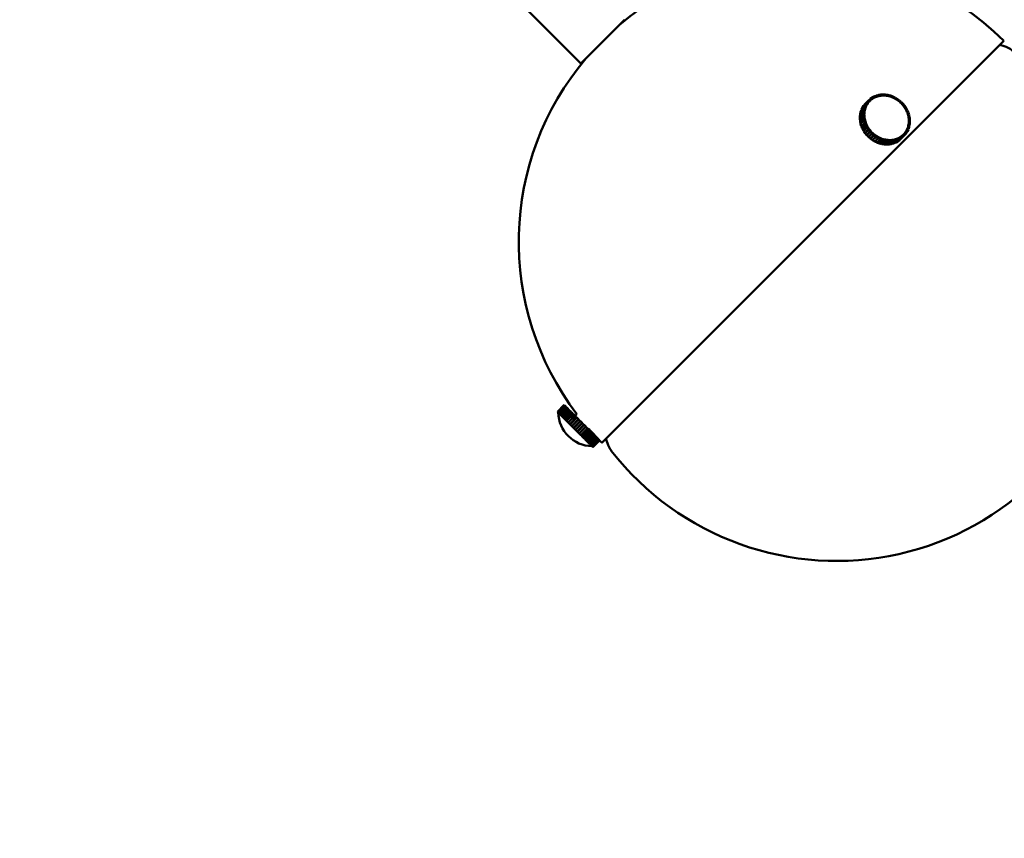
# Model space of a CAD drawing. Header units: millimetres. Extents: x 381 to 3103, y 17 to 2472.
# Tile 25 of 36: x 2428 to 2635, y 349 to 521. Entities that reach past the tile are written whole.
import ezdxf

# ---------------------------------------------------------------- set-up
doc = ezdxf.new("R2010")
doc.units = ezdxf.units.MM
doc.header["$LTSCALE"] = 12
doc.layers.add('Widoczne (ISO)', color=7, linetype='Continuous', lineweight=50)
doc.layers.add('Wymiar (ISO)', color=7, linetype='Continuous', lineweight=18)
doc.styles.add('Tekst notatki (ISO)', font='tahoma.ttf')
doc.dimstyles.new('Domyślne (ISO)', dxfattribs={"dimscale": 12, "dimtxt": 3, "dimasz": 3, "dimexe": 3.175, "dimexo": 0, "dimgap": 0.762, "dimtad": 1, "dimdec": 1, "dimlfac": 0.03937, "dimrnd": 1e-08, "dimzin": 0, "dimdsep": 46, "dimtxsty": 'Tekst notatki (ISO)', "dimblk": 'Filled-1', "dimcen": 0.09, "dimdle": 10, "dimse1": 1, "dimse2": 1, "dimclrd": 256, "dimclre": 256, "dimclrt": 256, "dimadec": 0, "dimazin": 0, "dimtfac": 0.666667, "dimtmove": 0, "dimatfit": 3, "dimfxl": 1, "dimtolj": 1, "dimlwd": 15, "dimlwe": 15, "dimarcsym": 0})

# ---------------------------------------------------------------- blocks, each defined once
blk = doc.blocks.new('Filled-1')
at = {"color": 0}
for p, q in [((0, 0), (-1, 0.25)), ((-1, 0.25), (-1, -0.25)), ((-1, 0), (0, 0)), ((-1, -0.25), (0, 0))]:
    blk.add_line(p, q, dxfattribs=at)
at = {"color": 0, "flags": 128}
blk.add_lwpolyline([(-1, -0.25), (0, 0), (-1, 0.25), (-1, -0.25)], dxfattribs=at)
at = {"color": 0}
blk.add_solid([(-1, -0.25), (0, 0), (-1, 0.25), (-1, -0.25)], dxfattribs=at)
blk = doc.blocks.new('*D4')
at = {"layer": 'Defpoints', "color": 0, "transparency": 16777216}
for p in [(1807.06, 770.47), (2785.64, 770.47), (1807.06, 76.9)]:
    blk.add_point(p, dxfattribs=at)
at = {"layer": 'Wymiar (ISO)', "lineweight": 15, "transparency": 16777216}
blk.add_line((2749.64, 76.9), (1843.06, 76.9), dxfattribs=at)
at = {"layer": 'Wymiar (ISO)', "lineweight": 15, "transparency": 16777216, "xscale": 36, "yscale": 36, "zscale": 36, "rotation": 180}
blk.add_blockref('Filled-1', (1807.06, 76.9), dxfattribs=at)
at = {"layer": 'Wymiar (ISO)', "lineweight": 15, "transparency": 16777216, "xscale": 36, "yscale": 36, "zscale": 36}
blk.add_blockref('Filled-1', (2785.64, 76.9), dxfattribs=at)
at = {"layer": 'Wymiar (ISO)', "lineweight": 18, "transparency": 16777216, "insert": (2208.84, 184.29), "char_height": 36, "attachment_point": 1, "style": 'Tekst notatki (ISO)'}
blk.add_mtext('\\A1;38.5\\P979 mm', dxfattribs=at)
blk = doc.blocks.new('*D5')
at = {"layer": 'Defpoints', "color": 0, "transparency": 16777216}
for p in [(2351.35, 1295.26), (3041.75, 1295.26), (2296.35, 281.13)]:
    blk.add_point(p, dxfattribs=at)
at = {"layer": 'Wymiar (ISO)', "lineweight": 15, "transparency": 16777216}
blk.add_line((3041.75, 317.13), (3041.75, 1259.26), dxfattribs=at)
at = {"layer": 'Wymiar (ISO)', "lineweight": 15, "transparency": 16777216, "xscale": 36, "yscale": 36, "zscale": 36}
for p, rotation in [((3041.75, 1295.26), 90), ((3041.75, 281.13), 270)]:
    blk.add_blockref('Filled-1', p, dxfattribs=dict(at, rotation=rotation))
at = {"layer": 'Wymiar (ISO)', "lineweight": 18, "transparency": 16777216, "insert": (2934.38, 689.09), "char_height": 36, "attachment_point": 1, "rotation": 90, "style": 'Tekst notatki (ISO)'}
blk.add_mtext('\\A1;39.9\\P1014 mm', dxfattribs=at)
blk = doc.blocks.new('*D6')
at = {"layer": 'Defpoints', "color": 0, "transparency": 16777216}
for p in [(2351.35, 1445.26), (3041.75, 1445.26), (2296.35, 281.13)]:
    blk.add_point(p, dxfattribs=at)
at = {"layer": 'Wymiar (ISO)', "lineweight": 15, "transparency": 16777216}
for p, q in [((3041.75, 1445.26), (3041.75, 1697.75)), ((3041.75, 317.13), (3041.75, 1409.26))]:
    blk.add_line(p, q, dxfattribs=at)
at = {"layer": 'Wymiar (ISO)', "lineweight": 15, "transparency": 16777216, "xscale": 36, "yscale": 36, "zscale": 36}
for p, rotation in [((3041.75, 1445.26), 90), ((3041.75, 281.13), 270)]:
    blk.add_blockref('Filled-1', p, dxfattribs=dict(at, rotation=rotation))
at = {"layer": 'Wymiar (ISO)', "lineweight": 18, "transparency": 16777216, "insert": (2934.36, 1490.4), "char_height": 36, "attachment_point": 1, "rotation": 90, "style": 'Tekst notatki (ISO)'}
blk.add_mtext('\\A1;45.8\\P1164 mm', dxfattribs=at)
blk = doc.blocks.new('*D7')
at = {"layer": 'Defpoints', "color": 0, "transparency": 16777216}
for p in [(2351.35, 1745.26), (3041.75, 1745.26), (2296.35, 281.13)]:
    blk.add_point(p, dxfattribs=at)
at = {"layer": 'Wymiar (ISO)', "lineweight": 15, "transparency": 16777216}
for p, q in [((3041.75, 1745.26), (3041.75, 1997.75)), ((3041.75, 317.13), (3041.75, 1709.26))]:
    blk.add_line(p, q, dxfattribs=at)
at = {"layer": 'Wymiar (ISO)', "lineweight": 15, "transparency": 16777216, "xscale": 36, "yscale": 36, "zscale": 36}
for p, rotation in [((3041.75, 1745.26), 90), ((3041.75, 281.13), 270)]:
    blk.add_blockref('Filled-1', p, dxfattribs=dict(at, rotation=rotation))
at = {"layer": 'Wymiar (ISO)', "lineweight": 18, "transparency": 16777216, "insert": (2934.5, 1790.4), "char_height": 36, "attachment_point": 1, "rotation": 90, "style": 'Tekst notatki (ISO)'}
blk.add_mtext('\\A1;57.6\\P1464 mm', dxfattribs=at)
blk = doc.blocks.new('*D8')
at = {"layer": 'Defpoints', "color": 0, "transparency": 16777216}
for p in [(2351.35, 2195.26), (3041.75, 2195.26), (2296.35, 281.13)]:
    blk.add_point(p, dxfattribs=at)
at = {"layer": 'Wymiar (ISO)', "lineweight": 15, "transparency": 16777216}
blk.add_line((3041.75, 317.13), (3041.75, 2159.26), dxfattribs=at)
at = {"layer": 'Wymiar (ISO)', "lineweight": 15, "transparency": 16777216, "xscale": 36, "yscale": 36, "zscale": 36}
for p, rotation in [((3041.75, 2195.26), 90), ((3041.75, 281.13), 270)]:
    blk.add_blockref('Filled-1', p, dxfattribs=dict(at, rotation=rotation))
at = {"layer": 'Wymiar (ISO)', "lineweight": 18, "transparency": 16777216, "insert": (2935.18, 2093.73), "char_height": 36, "attachment_point": 1, "rotation": 90, "style": 'Tekst notatki (ISO)'}
blk.add_mtext('\\A1;75.4\\P1914 mm', dxfattribs=at)

msp = doc.modelspace()

# ---------------------------------------------------------------- linework, layer by layer
at = {"layer": 'Widoczne (ISO)'}
for p, q in [((2334.03, 723.59), (2546.16, 511.46)), ((2546.16, 511.46), (2555.36, 520.65)), ((2550.61, 431.7), (2635.11, 516.2)), ((2634.27, 515.36), (2635.2, 515.06)), ((2606.32, 503.26), (2605.61, 502.55)), ((2605.64, 502.59), (2606.35, 503.29)), ((2606.62, 503.63), (2605.91, 502.92)), ((2605.94, 502.95), (2606.65, 503.66)), ((2606.09, 502.89), (2606.32, 503.26)), ((2606.52, 503.11), (2606.32, 503.26)), ((2606.35, 503.29), (2606.62, 503.63)), ((2606.53, 503.13), (2606.35, 503.29)), ((2606.41, 502.93), (2606.52, 503.11)), ((2606.52, 503.11), (2606.53, 503.13)), ((2606.53, 503.13), (2606.67, 503.3)), ((2606.81, 503.46), (2606.62, 503.63)), ((2606.65, 503.66), (2606.97, 503.96)), ((2606.82, 503.48), (2606.65, 503.66)), ((2606.67, 503.3), (2606.81, 503.46)), ((2606.91, 503.56), (2606.79, 503.44)), ((2606.81, 503.46), (2606.82, 503.48)), ((2606.82, 503.48), (2606.98, 503.63)), ((2606.97, 503.96), (2607, 503.99)), ((2607.14, 503.78), (2606.97, 503.96)), ((2606.98, 503.63), (2607.14, 503.78)), ((2607, 503.99), (2607.35, 504.25)), ((2607.15, 503.79), (2607, 503.99)), ((2607.14, 503.78), (2607.08, 503.72)), ((2607.1, 503.73), (2607.15, 503.79)), ((2607.15, 503.79), (2607.33, 503.92)), ((2607.33, 503.92), (2607.5, 504.05)), ((2607.35, 504.24), (2607.38, 504.27)), ((2607.5, 504.05), (2607.35, 504.25)), ((2607.38, 504.27), (2607.76, 504.49)), ((2607.52, 504.06), (2607.38, 504.27)), ((2607.5, 504.05), (2607.48, 504.03)), ((2607.5, 504.04), (2607.52, 504.06)), ((2607.52, 504.06), (2607.71, 504.17)), ((2607.71, 504.17), (2607.9, 504.28)), ((2607.9, 504.28), (2607.76, 504.49)), ((2607.77, 504.47), (2607.8, 504.51)), ((2607.8, 504.51), (2608.21, 504.68)), ((2607.92, 504.29), (2607.8, 504.51)), ((2607.9, 504.28), (2607.89, 504.27)), ((2607.9, 504.27), (2607.92, 504.29)), ((2607.92, 504.29), (2608.12, 504.37)), ((2608.12, 504.37), (2608.32, 504.46)), ((2608.32, 504.46), (2608.21, 504.68)), ((2608.22, 504.66), (2608.25, 504.69)), ((2608.25, 504.69), (2608.68, 504.82)), ((2608.34, 504.47), (2608.25, 504.69)), ((2608.32, 504.46), (2608.31, 504.45)), ((2608.33, 504.46), (2608.34, 504.47)), ((2608.34, 504.47), (2608.56, 504.53)), ((2608.56, 504.53), (2608.77, 504.59)), ((2608.77, 504.59), (2608.68, 504.82)), ((2608.69, 504.8), (2608.72, 504.83)), ((2608.72, 504.83), (2609.17, 504.91)), ((2608.79, 504.6), (2608.72, 504.83)), ((2608.77, 504.59), (2608.76, 504.59)), ((2608.78, 504.59), (2608.79, 504.6)), ((2608.79, 504.6), (2609.02, 504.64)), ((2609.02, 504.64), (2609.24, 504.68)), ((2609.24, 504.68), (2609.17, 504.91)), ((2609.18, 504.88), (2609.21, 504.91)), ((2609.21, 504.91), (2609.67, 504.94)), ((2609.26, 504.68), (2609.21, 504.91)), ((2609.24, 504.68), (2609.23, 504.67)), ((2609.25, 504.67), (2609.26, 504.68)), ((2609.26, 504.68), (2609.49, 504.7)), ((2609.49, 504.7), (2609.72, 504.71)), ((2609.72, 504.71), (2609.67, 504.94)), ((2609.68, 504.91), (2609.72, 504.94)), ((2609.72, 504.71), (2609.71, 504.7)), ((2609.74, 504.71), (2609.72, 504.94)), ((2609.72, 504.94), (2610.18, 504.93)), ((2609.73, 504.7), (2609.74, 504.71)), ((2609.74, 504.71), (2609.97, 504.7)), ((2609.97, 504.7), (2610.2, 504.69)), ((2610.2, 504.69), (2610.18, 504.93)), ((2610.19, 504.88), (2610.23, 504.92)), ((2610.2, 504.69), (2610.2, 504.69)), ((2610.22, 504.68), (2610.23, 504.69)), ((2610.23, 504.69), (2610.23, 504.92)), ((2610.23, 504.92), (2610.7, 504.85)), ((2610.23, 504.69), (2610.46, 504.66)), ((2610.46, 504.66), (2610.69, 504.62)), ((2610.69, 504.62), (2610.7, 504.85)), ((2610.69, 504.62), (2610.69, 504.62)), ((2610.7, 504.8), (2610.74, 504.84)), ((2610.71, 504.61), (2610.72, 504.62)), ((2610.72, 504.62), (2610.74, 504.84)), ((2610.72, 504.62), (2610.95, 504.56)), ((2610.74, 504.84), (2611.21, 504.73)), ((2610.95, 504.56), (2611.18, 504.5)), ((2611.18, 504.5), (2611.21, 504.73)), ((2611.18, 504.5), (2611.18, 504.5)), ((2611.2, 504.49), (2611.25, 504.71)), ((2611.2, 504.66), (2611.25, 504.71)), ((2611.2, 504.49), (2611.43, 504.41)), ((2611.2, 504.49), (2611.2, 504.49)), ((2611.25, 504.71), (2611.71, 504.55)), ((2611.43, 504.41), (2611.66, 504.33)), ((2611.66, 504.33), (2611.71, 504.55)), ((2611.66, 504.33), (2611.66, 504.33)), ((2611.68, 504.32), (2611.76, 504.53)), ((2611.68, 504.32), (2611.91, 504.22)), ((2611.68, 504.32), (2611.68, 504.32)), ((2611.69, 504.47), (2611.76, 504.53)), ((2611.76, 504.53), (2612.2, 504.33)), ((2611.91, 504.22), (2612.13, 504.12)), ((2612.13, 504.12), (2612.12, 504.11)), ((2612.13, 504.12), (2612.2, 504.33)), ((2612.14, 504.1), (2612.15, 504.1)), ((2612.15, 504.1), (2612.24, 504.3)), ((2612.15, 504.1), (2612.36, 503.98)), ((2612.17, 504.22), (2612.24, 504.3)), ((2612.24, 504.3), (2612.67, 504.05)), ((2612.36, 503.98), (2612.58, 503.85)), ((2612.58, 503.85), (2612.57, 503.85)), ((2612.58, 503.85), (2612.67, 504.05)), ((2612.59, 503.84), (2612.6, 503.84)), ((2612.6, 503.84), (2612.71, 504.02)), ((2612.6, 503.84), (2612.8, 503.7)), ((2612.61, 503.92), (2612.71, 504.02)), ((2612.71, 504.02), (2613.12, 503.73)), ((2612.8, 503.7), (2613, 503.55)), ((2613, 503.55), (2613.12, 503.73)), ((2613, 503.55), (2613.16, 503.7)), ((2613, 503.55), (2613, 503.55)), ((2613.02, 503.54), (2613.16, 503.7)), ((2613.02, 503.54), (2613.21, 503.37)), ((2613.02, 503.53), (2613.02, 503.54)), ((2613.16, 503.7), (2613.53, 503.38)), ((2613.21, 503.37), (2613.4, 503.21)), ((2613.4, 503.21), (2613.39, 503.21)), ((2613.4, 503.21), (2613.53, 503.38)), ((2613.41, 503.19), (2613.57, 503.34)), ((2613.41, 503.19), (2613.59, 503.01)), ((2613.41, 503.19), (2613.41, 503.19)), ((2613.57, 503.34), (2613.92, 502.98)), ((2604.89, 500.81), (2605.6, 501.52)), ((2605.59, 501.47), (2604.89, 500.76)), ((2604.99, 501.25), (2604.89, 500.81)), ((2605.7, 501.95), (2604.99, 501.25)), ((2605, 501.29), (2605.71, 502)), ((2605.15, 501.71), (2605, 501.29)), ((2605.02, 501.28), (2605, 501.29)), ((2605.86, 502.42), (2605.15, 501.71)), ((2605.17, 501.75), (2605.87, 502.46)), ((2605.36, 502.15), (2605.17, 501.75)), ((2605.18, 501.74), (2605.17, 501.75)), ((2606.06, 502.85), (2605.36, 502.15)), ((2605.38, 502.18), (2606.09, 502.89)), ((2605.61, 502.55), (2605.38, 502.18)), ((2605.39, 502.18), (2605.38, 502.18)), ((2605.54, 501.02), (2605.59, 501.47)), ((2605.83, 501.41), (2605.59, 501.47)), ((2605.6, 501.52), (2605.7, 501.95)), ((2605.83, 501.43), (2605.6, 501.52)), ((2605.91, 502.92), (2605.64, 502.59)), ((2605.64, 502.58), (2605.64, 502.59)), ((2605.93, 501.87), (2605.7, 501.95)), ((2605.71, 502), (2605.86, 502.42)), ((2605.93, 501.89), (2605.71, 502)), ((2605.78, 500.96), (2605.8, 501.19)), ((2605.8, 501.19), (2605.83, 501.41)), ((2605.81, 501.42), (2605.83, 501.43)), ((2605.83, 501.43), (2605.88, 501.65)), ((2606.08, 502.31), (2605.86, 502.42)), ((2605.87, 502.46), (2606.06, 502.85)), ((2606.09, 502.33), (2605.87, 502.46)), ((2605.88, 501.65), (2605.93, 501.87)), ((2605.92, 501.88), (2605.93, 501.89)), ((2605.93, 501.89), (2606.01, 502.1)), ((2605.95, 502.95), (2605.94, 502.95)), ((2606.01, 502.1), (2606.08, 502.31)), ((2606.28, 502.73), (2606.06, 502.85)), ((2606.07, 502.32), (2606.09, 502.33)), ((2606.29, 502.75), (2606.09, 502.89)), ((2606.09, 502.33), (2606.18, 502.53)), ((2606.18, 502.53), (2606.28, 502.73)), ((2606.27, 502.73), (2606.29, 502.75)), ((2606.29, 502.75), (2606.41, 502.93)), ((2613.59, 503.01), (2613.76, 502.83)), ((2613.92, 502.98), (2613.76, 502.83)), ((2613.76, 502.83), (2613.92, 502.98)), ((2613.76, 502.83), (2613.76, 502.83)), ((2613.77, 502.81), (2613.78, 502.81)), ((2613.78, 502.81), (2613.95, 502.94)), ((2613.78, 502.81), (2613.93, 502.62)), ((2613.93, 502.62), (2614.09, 502.43)), ((2613.95, 502.94), (2614.26, 502.56)), ((2614.09, 502.43), (2614.26, 502.56)), ((2614.09, 502.43), (2614.09, 502.42)), ((2614.1, 502.41), (2614.29, 502.51)), ((2614.1, 502.41), (2614.24, 502.2)), ((2614.1, 502.4), (2614.1, 502.41)), ((2614.26, 502.56), (2614.13, 502.42)), ((2614.24, 502.2), (2614.38, 501.99)), ((2614.29, 502.51), (2614.57, 502.1)), ((2614.38, 501.99), (2614.37, 501.99)), ((2614.38, 501.99), (2614.57, 502.1)), ((2614.39, 501.97), (2614.59, 502.06)), ((2614.39, 501.97), (2614.51, 501.75)), ((2614.39, 501.97), (2614.39, 501.97)), ((2614.57, 502.1), (2614.47, 502.01)), ((2614.51, 501.75), (2614.62, 501.54)), ((2614.59, 502.06), (2614.83, 501.62)), ((2614.62, 501.54), (2614.83, 501.62)), ((2614.62, 501.54), (2614.62, 501.53)), ((2614.63, 501.52), (2614.85, 501.58)), ((2614.63, 501.52), (2614.73, 501.29)), ((2614.63, 501.51), (2614.63, 501.52)), ((2614.73, 501.29), (2614.82, 501.07)), ((2614.83, 501.62), (2614.75, 501.55)), ((2614.82, 501.07), (2615.04, 501.13)), ((2614.82, 501.07), (2614.82, 501.06)), ((2614.83, 501.04), (2615.05, 501.08)), ((2614.83, 501.04), (2614.9, 500.81)), ((2614.83, 501.04), (2614.83, 501.04)), ((2614.85, 501.58), (2615.04, 501.13)), ((2615.04, 501.13), (2614.98, 501.07)), ((2615.05, 501.08), (2615.2, 500.62)), ((2605.54, 500.97), (2604.83, 500.26)), ((2604.83, 499.8), (2605.54, 500.51)), ((2605.54, 500.46), (2604.83, 499.75)), ((2604.83, 500.26), (2604.83, 499.8)), ((2604.87, 499.8), (2604.83, 499.8)), ((2604.83, 499.75), (2604.88, 499.29)), ((2604.84, 500.31), (2605.54, 501.02)), ((2604.89, 500.76), (2604.84, 500.31)), ((2604.87, 500.3), (2604.84, 500.31)), ((2604.88, 499.29), (2605.59, 499.99)), ((2604.93, 499.29), (2604.88, 499.29)), ((2604.92, 500.8), (2604.89, 500.81)), ((2605.6, 499.95), (2604.89, 499.24)), ((2604.89, 499.24), (2604.99, 498.77)), ((2604.99, 498.77), (2605.69, 499.48)), ((2605.7, 499.43), (2605, 498.73)), ((2605.14, 498.27), (2605.85, 498.97)), ((2605.78, 500.96), (2605.54, 501.02)), ((2605.77, 500.94), (2605.54, 500.97)), ((2605.54, 500.51), (2605.54, 500.97)), ((2605.77, 500.47), (2605.54, 500.51)), ((2605.77, 500.45), (2605.54, 500.46)), ((2605.59, 499.99), (2605.54, 500.46)), ((2605.82, 499.99), (2605.59, 499.99)), ((2605.83, 499.96), (2605.6, 499.95)), ((2605.69, 499.48), (2605.6, 499.95)), ((2605.92, 499.5), (2605.69, 499.48)), ((2605.93, 499.47), (2605.7, 499.43)), ((2605.85, 498.97), (2605.7, 499.43)), ((2605.75, 500.45), (2605.77, 500.47)), ((2605.76, 500.94), (2605.78, 500.96)), ((2605.77, 500.71), (2605.77, 500.94)), ((2605.77, 500.47), (2605.77, 500.71)), ((2605.8, 500.22), (2605.77, 500.45)), ((2605.82, 499.99), (2605.8, 500.22)), ((2605.8, 499.96), (2605.82, 499.99)), ((2605.87, 499.73), (2605.83, 499.96)), ((2606.07, 499.01), (2605.85, 498.97)), ((2605.92, 499.5), (2605.87, 499.73)), ((2606.08, 498.99), (2605.87, 498.93)), ((2605.89, 499.47), (2605.92, 499.5)), ((2606, 499.24), (2605.93, 499.47)), ((2606.07, 499.01), (2606, 499.24)), ((2606.04, 498.98), (2606.07, 499.01)), ((2606.17, 498.77), (2606.08, 498.99)), ((2614.9, 500.81), (2614.97, 500.58)), ((2614.97, 500.58), (2615.2, 500.62)), ((2614.97, 500.58), (2614.97, 500.58)), ((2614.97, 500.56), (2614.98, 500.56)), ((2614.98, 500.56), (2615.21, 500.57)), ((2614.98, 500.56), (2615.03, 500.33)), ((2615.03, 500.33), (2615.08, 500.09)), ((2615.08, 500.09), (2615.07, 500.09)), ((2615.07, 500.07), (2615.08, 500.07)), ((2615.08, 500.09), (2615.3, 500.11)), ((2615.08, 500.07), (2615.1, 499.84)), ((2615.08, 500.07), (2615.31, 500.06)), ((2615.1, 499.84), (2615.13, 499.6)), ((2615.13, 499.1), (2615.1, 498.87)), ((2615.13, 499.6), (2615.12, 499.6)), ((2615.12, 499.58), (2615.13, 499.58)), ((2615.13, 499.12), (2615.12, 499.11)), ((2615.12, 499.09), (2615.13, 499.1)), ((2615.13, 499.6), (2615.36, 499.59)), ((2615.13, 499.58), (2615.13, 499.35)), ((2615.13, 499.58), (2615.36, 499.55)), ((2615.13, 499.35), (2615.13, 499.12)), ((2615.13, 499.12), (2615.36, 499.08)), ((2615.13, 499.1), (2615.36, 499.04)), ((2615.2, 500.62), (2615.15, 500.57)), ((2615.21, 500.57), (2615.3, 500.11)), ((2615.3, 500.11), (2615.26, 500.06)), ((2615.31, 500.06), (2615.36, 499.59)), ((2615.36, 499.04), (2615.31, 498.59)), ((2615.36, 499.59), (2615.32, 499.55)), ((2615.36, 499.08), (2615.32, 499.05)), ((2615.36, 499.55), (2615.36, 499.08)), ((2605.05, 498.78), (2604.99, 498.77)), ((2605, 498.73), (2605.14, 498.27)), ((2605.22, 498.28), (2605.14, 498.27)), ((2605.87, 498.93), (2605.16, 498.22)), ((2605.16, 498.22), (2605.35, 497.77)), ((2605.35, 497.77), (2606.05, 498.48)), ((2605.44, 497.8), (2605.35, 497.77)), ((2606.08, 498.43), (2605.37, 497.73)), ((2605.37, 497.73), (2605.6, 497.29)), ((2605.6, 497.29), (2606.31, 498)), ((2605.72, 497.34), (2605.6, 497.29)), ((2606.33, 497.96), (2605.63, 497.25)), ((2605.63, 497.25), (2605.9, 496.83)), ((2606.05, 498.48), (2605.87, 498.93)), ((2605.9, 496.83), (2606.61, 497.54)), ((2606.06, 496.93), (2605.9, 496.83)), ((2606.64, 497.5), (2605.93, 496.79)), ((2606.27, 498.54), (2606.05, 498.48)), ((2606.28, 498.52), (2606.08, 498.43)), ((2606.31, 498), (2606.08, 498.43)), ((2606.27, 498.54), (2606.17, 498.77)), ((2606.22, 498.5), (2606.27, 498.54)), ((2606.24, 496.4), (2606.95, 497.11)), ((2606.39, 498.3), (2606.28, 498.52)), ((2606.98, 497.07), (2606.28, 496.37)), ((2606.51, 498.08), (2606.31, 498)), ((2606.52, 498.06), (2606.33, 497.96)), ((2606.61, 497.54), (2606.33, 497.96)), ((2606.51, 498.08), (2606.39, 498.3)), ((2606.42, 496.53), (2607.12, 497.24)), ((2606.45, 498.02), (2606.51, 498.08)), ((2606.66, 497.86), (2606.52, 498.06)), ((2606.8, 497.65), (2606.61, 497.54)), ((2606.81, 497.63), (2606.64, 497.5)), ((2606.95, 497.11), (2606.64, 497.5)), ((2606.8, 497.65), (2606.66, 497.86)), ((2606.68, 497.53), (2606.8, 497.65)), ((2606.97, 497.44), (2606.81, 497.63)), ((2607.12, 497.24), (2606.95, 497.11)), ((2607.12, 497.24), (2606.97, 497.44)), ((2607.14, 497.22), (2606.98, 497.07)), ((2607.33, 496.71), (2606.98, 497.07)), ((2607.31, 497.04), (2607.14, 497.22)), ((2607.49, 496.86), (2607.31, 497.04)), ((2614.37, 496.93), (2614.23, 496.76)), ((2614.34, 496.9), (2614.37, 496.93)), ((2614.38, 496.94), (2614.35, 496.91)), ((2614.37, 496.93), (2614.56, 496.76)), ((2614.5, 497.13), (2614.38, 496.94)), ((2614.38, 496.94), (2614.58, 496.8)), ((2614.61, 497.31), (2614.5, 497.13)), ((2614.82, 497.17), (2614.58, 496.8)), ((2614.6, 497.29), (2614.61, 497.31)), ((2614.62, 497.33), (2614.61, 497.31)), ((2614.61, 497.31), (2614.82, 497.17)), ((2614.72, 497.53), (2614.62, 497.33)), ((2614.62, 497.33), (2614.84, 497.2)), ((2614.81, 497.72), (2614.72, 497.53)), ((2614.8, 497.71), (2614.81, 497.72)), ((2614.82, 497.74), (2614.81, 497.73)), ((2614.81, 497.72), (2615.03, 497.6)), ((2614.84, 497.2), (2614.81, 497.17)), ((2614.9, 497.95), (2614.82, 497.74)), ((2614.82, 497.74), (2615.04, 497.64)), ((2615.03, 497.6), (2614.84, 497.2)), ((2614.97, 498.16), (2614.9, 497.95)), ((2614.96, 498.15), (2614.97, 498.16)), ((2615.02, 498.4), (2614.97, 498.18)), ((2614.97, 498.18), (2614.97, 498.17)), ((2614.97, 498.18), (2615.2, 498.1)), ((2614.97, 498.16), (2615.19, 498.06)), ((2615.04, 497.64), (2615.01, 497.61)), ((2615.07, 498.62), (2615.02, 498.4)), ((2615.19, 498.06), (2615.04, 497.64)), ((2615.08, 498.64), (2615.07, 498.64)), ((2615.07, 498.61), (2615.07, 498.62)), ((2615.07, 498.62), (2615.3, 498.54)), ((2615.1, 498.87), (2615.08, 498.64)), ((2615.08, 498.64), (2615.31, 498.59)), ((2615.2, 498.1), (2615.17, 498.07)), ((2615.3, 498.54), (2615.2, 498.1)), ((2615.31, 498.59), (2615.27, 498.55)), ((2605.93, 496.79), (2606.24, 496.4)), ((2606.42, 496.53), (2606.24, 496.4)), ((2606.28, 496.37), (2606.62, 496.01)), ((2606.62, 496.01), (2607.33, 496.71)), ((2606.78, 496.16), (2606.62, 496.01)), ((2607.37, 496.68), (2606.66, 495.97)), ((2606.8, 496.14), (2606.66, 495.97)), ((2606.66, 495.97), (2607.04, 495.65)), ((2606.78, 496.16), (2607.49, 496.86)), ((2607.5, 496.85), (2606.8, 496.14)), ((2607.04, 495.65), (2607.74, 496.35)), ((2607.78, 496.32), (2607.08, 495.61)), ((2607.19, 495.8), (2607.08, 495.61)), ((2607.08, 495.61), (2607.48, 495.32)), ((2607.9, 496.5), (2607.19, 495.8)), ((2607.49, 496.86), (2607.33, 496.71)), ((2607.5, 496.85), (2607.37, 496.68)), ((2607.74, 496.35), (2607.37, 496.68)), ((2607.48, 495.32), (2608.19, 496.03)), ((2607.69, 496.68), (2607.5, 496.85)), ((2608.23, 496), (2607.52, 495.3)), ((2607.59, 495.43), (2607.52, 495.3)), ((2607.52, 495.3), (2607.95, 495.05)), ((2607.88, 496.52), (2607.69, 496.68)), ((2607.88, 496.52), (2607.74, 496.35)), ((2607.9, 496.5), (2607.78, 496.32)), ((2608.19, 496.03), (2607.78, 496.32)), ((2608.1, 496.36), (2607.9, 496.5)), ((2607.95, 495.05), (2608.66, 495.75)), ((2608.7, 495.73), (2607.99, 495.02)), ((2608.03, 495.13), (2607.99, 495.02)), ((2607.99, 495.02), (2608.44, 494.82)), ((2608.31, 496.21), (2608.1, 496.36)), ((2608.31, 496.21), (2608.19, 496.03)), ((2608.33, 496.2), (2608.23, 496)), ((2608.66, 495.75), (2608.23, 496)), ((2608.33, 496.2), (2608.25, 496.12)), ((2608.54, 496.08), (2608.33, 496.2)), ((2608.44, 494.82), (2609.14, 495.52)), ((2609.19, 495.5), (2608.48, 494.8)), ((2608.5, 494.88), (2608.48, 494.8)), ((2608.75, 495.95), (2608.54, 496.08)), ((2608.75, 495.95), (2608.66, 495.75)), ((2608.77, 495.94), (2608.7, 495.73)), ((2609.14, 495.52), (2608.7, 495.73)), ((2608.77, 495.94), (2608.72, 495.89)), ((2609, 495.84), (2608.77, 495.94)), ((2608.94, 494.63), (2609.65, 495.34)), ((2609.69, 495.33), (2608.99, 494.62)), ((2609.22, 495.73), (2609, 495.84)), ((2609.22, 495.73), (2609.14, 495.52)), ((2609.24, 495.72), (2609.19, 495.5)), ((2609.65, 495.34), (2609.19, 495.5)), ((2609.24, 495.72), (2609.2, 495.69)), ((2609.47, 495.64), (2609.24, 495.72)), ((2609.45, 494.51), (2610.16, 495.21)), ((2609.7, 495.56), (2609.47, 495.64)), ((2610.21, 495.2), (2609.5, 494.5)), ((2609.7, 495.56), (2609.65, 495.34)), ((2609.72, 495.55), (2609.69, 495.52)), ((2609.72, 495.55), (2609.69, 495.33)), ((2610.16, 495.21), (2609.69, 495.33)), ((2609.95, 495.5), (2609.72, 495.55)), ((2610.18, 495.44), (2609.95, 495.5)), ((2609.97, 494.43), (2610.67, 495.14)), ((2610.72, 495.13), (2610.01, 494.42)), ((2610.18, 495.44), (2610.16, 495.21)), ((2610.21, 495.43), (2610.18, 495.41)), ((2610.21, 495.43), (2610.21, 495.2)), ((2610.44, 495.4), (2610.21, 495.43)), ((2610.67, 495.14), (2610.21, 495.2)), ((2610.67, 495.37), (2610.44, 495.4)), ((2610.48, 494.4), (2611.19, 495.11)), ((2611.23, 495.11), (2610.52, 494.41)), ((2610.67, 495.37), (2610.67, 495.14)), ((2610.7, 495.36), (2610.67, 495.34)), ((2610.7, 495.36), (2610.72, 495.13)), ((2610.93, 495.35), (2610.7, 495.36)), ((2611.19, 495.11), (2610.72, 495.13)), ((2611.16, 495.35), (2610.93, 495.35)), ((2610.98, 494.43), (2611.69, 495.14)), ((2611.74, 495.15), (2611.03, 494.44)), ((2611.16, 495.35), (2611.19, 495.11)), ((2611.18, 495.35), (2611.16, 495.33)), ((2611.41, 495.36), (2611.18, 495.35)), ((2611.18, 495.35), (2611.23, 495.11)), ((2611.69, 495.14), (2611.23, 495.11)), ((2611.64, 495.38), (2611.41, 495.36)), ((2611.47, 494.52), (2612.18, 495.23)), ((2612.22, 495.24), (2611.52, 494.53)), ((2611.64, 495.38), (2611.69, 495.14)), ((2611.66, 495.38), (2611.64, 495.36)), ((2611.89, 495.42), (2611.66, 495.38)), ((2611.66, 495.38), (2611.74, 495.15)), ((2612.18, 495.23), (2611.74, 495.15)), ((2612.11, 495.46), (2611.89, 495.42)), ((2611.94, 494.66), (2612.65, 495.36)), ((2612.69, 495.38), (2611.99, 494.67)), ((2611.99, 494.67), (2612.39, 494.84)), ((2612.11, 495.46), (2612.18, 495.23)), ((2612.13, 495.46), (2612.11, 495.44)), ((2612.34, 495.52), (2612.13, 495.46)), ((2612.13, 495.46), (2612.22, 495.24)), ((2612.65, 495.36), (2612.22, 495.24)), ((2612.56, 495.59), (2612.34, 495.52)), ((2612.39, 494.84), (2613.1, 495.55)), ((2612.42, 494.87), (2612.43, 494.86)), ((2613.14, 495.57), (2612.43, 494.86)), ((2612.43, 494.86), (2612.81, 495.08)), ((2612.56, 495.59), (2612.65, 495.36)), ((2612.58, 495.59), (2612.56, 495.58)), ((2612.78, 495.68), (2612.58, 495.59)), ((2612.58, 495.59), (2612.69, 495.38)), ((2613.1, 495.55), (2612.69, 495.38)), ((2612.98, 495.77), (2612.78, 495.68)), ((2612.81, 495.08), (2613.52, 495.79)), ((2612.84, 495.11), (2612.85, 495.1)), ((2613.55, 495.81), (2612.85, 495.1)), ((2612.85, 495.1), (2613.2, 495.36)), ((2612.98, 495.77), (2613.1, 495.55)), ((2613, 495.78), (2612.99, 495.76)), ((2613.19, 495.89), (2613, 495.78)), ((2613, 495.78), (2613.14, 495.57)), ((2613.52, 495.79), (2613.14, 495.57)), ((2613.38, 495.99), (2613.19, 495.89)), ((2613.2, 495.36), (2613.9, 496.07)), ((2613.94, 496.1), (2613.23, 495.39)), ((2613.23, 495.39), (2613.54, 495.69)), ((2613.23, 495.39), (2613.23, 495.39)), ((2613.4, 496.01), (2613.38, 495.99)), ((2613.38, 495.99), (2613.52, 495.79)), ((2613.57, 496.14), (2613.4, 496.01)), ((2613.4, 496.01), (2613.55, 495.81)), ((2613.54, 495.69), (2614.25, 496.4)), ((2613.9, 496.07), (2613.55, 495.81)), ((2613.75, 496.26), (2613.57, 496.14)), ((2613.76, 496.28), (2613.75, 496.26)), ((2613.75, 496.26), (2613.9, 496.07)), ((2613.92, 496.43), (2613.76, 496.28)), ((2613.76, 496.28), (2613.94, 496.1)), ((2614.08, 496.58), (2613.92, 496.43)), ((2614.25, 496.4), (2613.94, 496.1)), ((2613.99, 496.49), (2613.95, 496.46)), ((2614.09, 496.59), (2614.05, 496.56)), ((2614.08, 496.58), (2614.25, 496.4)), ((2614.23, 496.76), (2614.09, 496.59)), ((2614.09, 496.59), (2614.28, 496.43)), ((2614.28, 496.43), (2614.25, 496.4)), ((2614.56, 496.76), (2614.28, 496.43)), ((2614.58, 496.8), (2614.55, 496.77)), ((2608.48, 494.8), (2608.94, 494.63)), ((2608.99, 494.69), (2608.99, 494.62)), ((2608.99, 494.62), (2609.45, 494.51)), ((2609.5, 494.55), (2609.5, 494.5)), ((2609.5, 494.5), (2609.97, 494.43)), ((2610.01, 494.47), (2610.01, 494.42)), ((2610.01, 494.42), (2610.48, 494.4)), ((2610.52, 494.44), (2610.52, 494.41)), ((2610.52, 494.41), (2610.98, 494.43)), ((2611.02, 494.47), (2611.03, 494.44)), ((2611.03, 494.44), (2611.47, 494.52)), ((2611.51, 494.55), (2611.52, 494.53)), ((2611.52, 494.53), (2611.94, 494.66)), ((2611.98, 494.69), (2611.99, 494.67)), ((2542.65, 439.66), (2541.24, 438.25)), ((2541.24, 438.25), (2542.65, 439.66)), ((2541.27, 438.22), (2542.68, 439.64)), ((2542.68, 439.63), (2541.27, 438.22)), ((2541.33, 438.15), (2542.75, 439.57)), ((2542.76, 439.56), (2541.34, 438.15)), ((2541.44, 438.05), (2542.85, 439.46)), ((2542.87, 439.45), (2541.45, 438.04)), ((2541.59, 437.9), (2543, 439.32)), ((2543.01, 439.3), (2541.6, 437.89)), ((2541.77, 437.72), (2543.18, 439.13)), ((2543.2, 439.12), (2541.79, 437.7)), ((2541.98, 437.5), (2543.4, 438.92)), ((2542.68, 439.64), (2542.65, 439.66)), ((2542.65, 439.66), (2542.65, 439.66)), ((2542.68, 439.63), (2542.68, 439.64)), ((2542.75, 439.57), (2542.68, 439.63)), ((2542.76, 439.56), (2542.75, 439.57)), ((2542.85, 439.46), (2542.76, 439.56)), ((2542.87, 439.45), (2542.85, 439.46)), ((2543, 439.32), (2542.87, 439.45)), ((2543.01, 439.3), (2543, 439.32)), ((2543.18, 439.13), (2543.01, 439.3)), ((2543.2, 439.12), (2543.18, 439.13)), ((2543.4, 438.92), (2543.2, 439.12)), ((2543.42, 438.89), (2543.4, 438.92)), ((2541.24, 438.25), (2541.27, 438.22)), ((2541.24, 438.25), (2541.24, 438.25)), ((2541.27, 438.22), (2541.33, 438.15)), ((2541.27, 438.22), (2541.27, 438.22)), ((2541.34, 438.15), (2541.33, 438.15)), ((2541.34, 438.15), (2541.44, 438.05)), ((2541.45, 438.04), (2541.44, 438.05)), ((2541.45, 438.04), (2541.59, 437.9)), ((2541.6, 437.89), (2541.59, 437.9)), ((2541.6, 437.89), (2541.77, 437.72)), ((2541.79, 437.7), (2541.77, 437.72)), ((2541.79, 437.7), (2541.98, 437.5)), ((2542.01, 437.48), (2541.98, 437.5)), ((2543.42, 438.89), (2542.01, 437.48)), ((2542.01, 437.48), (2542.23, 437.25)), ((2542.23, 437.25), (2543.65, 438.67)), ((2542.26, 437.23), (2542.23, 437.25)), ((2543.67, 438.64), (2542.26, 437.23)), ((2542.26, 437.23), (2542.51, 436.97)), ((2542.51, 436.97), (2543.93, 438.39)), ((2542.54, 436.95), (2542.51, 436.97)), ((2543.96, 438.36), (2542.54, 436.95)), ((2542.54, 436.95), (2542.82, 436.67)), ((2542.82, 436.67), (2544.23, 438.08)), ((2544.26, 438.05), (2542.85, 436.64)), ((2543.15, 436.34), (2544.56, 437.75)), ((2544.6, 437.72), (2543.18, 436.31)), ((2543.65, 438.67), (2543.42, 438.89)), ((2543.5, 435.99), (2544.91, 437.4)), ((2544.95, 437.37), (2543.53, 435.95)), ((2543.67, 438.64), (2543.65, 438.67)), ((2543.93, 438.39), (2543.67, 438.64)), ((2543.87, 435.62), (2545.28, 437.04)), ((2545.31, 437), (2543.9, 435.59)), ((2543.96, 438.36), (2543.93, 438.39)), ((2544.23, 438.08), (2543.96, 438.36)), ((2544.26, 438.05), (2544.23, 438.08)), ((2544.56, 437.75), (2544.26, 438.05)), ((2544.6, 437.72), (2544.56, 437.75)), ((2544.91, 437.4), (2544.6, 437.72)), ((2544.95, 437.37), (2544.91, 437.4)), ((2544.95, 437.36), (2545.34, 437.74)), ((2545.28, 437.04), (2544.95, 437.37)), ((2545.31, 437), (2545.28, 437.04)), ((2545.66, 436.66), (2545.31, 437)), ((2542.85, 436.64), (2542.82, 436.67)), ((2542.85, 436.64), (2543.15, 436.34)), ((2543.18, 436.31), (2543.15, 436.34)), ((2543.18, 436.31), (2543.5, 435.99)), ((2543.53, 435.95), (2543.5, 435.99)), ((2543.53, 435.95), (2543.87, 435.62)), ((2543.9, 435.59), (2543.87, 435.62)), ((2543.9, 435.59), (2544.24, 435.24)), ((2544.24, 435.24), (2545.66, 436.66)), ((2544.28, 435.21), (2544.24, 435.24)), ((2545.69, 436.62), (2544.28, 435.21)), ((2544.28, 435.21), (2544.63, 434.86)), ((2544.63, 434.86), (2546.04, 436.27)), ((2544.65, 434.84), (2544.63, 434.86)), ((2544.65, 434.84), (2546.07, 436.25)), ((2544.66, 434.82), (2544.65, 434.84)), ((2546.08, 436.24), (2544.66, 434.82)), ((2544.66, 434.82), (2545.02, 434.47)), ((2545.02, 434.46), (2546.44, 435.88)), ((2545.02, 434.47), (2546.43, 435.88)), ((2546.45, 435.86), (2545.04, 434.45)), ((2546.47, 435.85), (2545.05, 434.43)), ((2545.4, 434.08), (2546.82, 435.5)), ((2546.82, 435.49), (2545.41, 434.08)), ((2546.85, 435.46), (2545.44, 434.05)), ((2545.69, 436.62), (2545.66, 436.66)), ((2546.04, 436.27), (2545.69, 436.62)), ((2545.79, 433.7), (2547.2, 435.11)), ((2547.24, 435.08), (2545.82, 433.66)), ((2546.07, 436.25), (2546.04, 436.27)), ((2546.08, 436.24), (2546.07, 436.25)), ((2546.43, 435.88), (2546.08, 436.24)), ((2546.44, 435.88), (2546.43, 435.88)), ((2546.45, 435.86), (2546.44, 435.88)), ((2546.45, 435.86), (2546.47, 435.85)), ((2546.82, 435.5), (2546.47, 435.85)), ((2546.82, 435.49), (2546.82, 435.5)), ((2546.82, 435.49), (2546.85, 435.46)), ((2547.2, 435.11), (2546.85, 435.46)), ((2547.2, 435.11), (2547.24, 435.08)), ((2547.58, 434.74), (2547.24, 435.08)), ((2545.02, 434.46), (2545.02, 434.47)), ((2545.04, 434.45), (2545.02, 434.46)), ((2545.04, 434.45), (2545.05, 434.43)), ((2545.05, 434.43), (2545.4, 434.08)), ((2545.41, 434.08), (2545.4, 434.08)), ((2545.41, 434.08), (2545.44, 434.05)), ((2545.44, 434.05), (2545.79, 433.7)), ((2545.79, 433.7), (2545.82, 433.66)), ((2545.82, 433.66), (2546.16, 433.32)), ((2546.16, 433.32), (2547.58, 434.74)), ((2546.16, 433.32), (2546.2, 433.29)), ((2547.61, 434.71), (2546.2, 433.29)), ((2546.2, 433.29), (2546.52, 432.96)), ((2546.52, 432.96), (2547.94, 434.38)), ((2546.52, 432.96), (2546.55, 432.93)), ((2547.97, 434.35), (2546.55, 432.93)), ((2546.55, 432.93), (2546.87, 432.62)), ((2546.87, 432.62), (2548.28, 434.03)), ((2548.31, 434), (2546.9, 432.59)), ((2547.19, 432.3), (2548.6, 433.71)), ((2548.63, 433.68), (2547.22, 432.27)), ((2547.49, 432), (2548.9, 433.41)), ((2548.93, 433.39), (2547.51, 431.97)), ((2547.58, 434.74), (2547.61, 434.71)), ((2547.94, 434.38), (2547.61, 434.71)), ((2547.76, 431.73), (2549.17, 433.14)), ((2547.78, 434.53), (2547.88, 434.63)), ((2549.2, 433.12), (2547.78, 431.71)), ((2547.94, 434.38), (2547.97, 434.35)), ((2548.28, 434.03), (2547.97, 434.35)), ((2548, 431.49), (2549.41, 432.9)), ((2549.43, 432.88), (2548.02, 431.47)), ((2548.28, 434.03), (2548.31, 434)), ((2548.6, 433.71), (2548.31, 434)), ((2548.6, 433.71), (2548.63, 433.68)), ((2548.9, 433.41), (2548.63, 433.68)), ((2548.9, 433.41), (2548.93, 433.39)), ((2549.17, 433.14), (2548.93, 433.39)), ((2549.17, 433.14), (2549.2, 433.12)), ((2549.41, 432.9), (2549.2, 433.12)), ((2549.41, 432.9), (2549.43, 432.88)), ((2549.62, 432.7), (2549.43, 432.88)), ((2546.87, 432.62), (2546.9, 432.59)), ((2546.9, 432.59), (2547.19, 432.3)), ((2547.19, 432.3), (2547.22, 432.27)), ((2547.22, 432.27), (2547.49, 432)), ((2547.49, 432), (2547.51, 431.97)), ((2547.51, 431.97), (2547.76, 431.73)), ((2547.76, 431.73), (2547.78, 431.71)), ((2547.78, 431.71), (2548, 431.49)), ((2548, 431.49), (2548.02, 431.47)), ((2548.02, 431.47), (2548.2, 431.28)), ((2548.2, 431.28), (2549.62, 432.7)), ((2548.2, 431.28), (2548.22, 431.27)), ((2549.64, 432.68), (2548.22, 431.27)), ((2548.22, 431.27), (2548.37, 431.11)), ((2548.37, 431.11), (2549.79, 432.53)), ((2548.37, 431.11), (2548.39, 431.1)), ((2549.8, 432.51), (2548.39, 431.1)), ((2548.39, 431.1), (2548.51, 430.98)), ((2548.51, 430.98), (2549.92, 432.39)), ((2548.51, 430.98), (2548.52, 430.97)), ((2549.93, 432.38), (2548.52, 430.97)), ((2548.52, 430.97), (2548.6, 430.88)), ((2548.6, 430.88), (2550.02, 432.3)), ((2548.6, 430.88), (2548.61, 430.88)), ((2550.02, 432.29), (2548.61, 430.88)), ((2548.61, 430.88), (2548.66, 430.83)), ((2550.07, 432.24), (2548.66, 430.83)), ((2548.66, 430.83), (2550.07, 432.24)), ((2548.66, 430.83), (2548.66, 430.83)), ((2548.66, 430.83), (2548.67, 430.82)), ((2548.67, 430.82), (2550.08, 432.23)), ((2549.62, 432.7), (2549.64, 432.68)), ((2549.79, 432.53), (2549.64, 432.68)), ((2549.79, 432.53), (2549.8, 432.51)), ((2549.92, 432.39), (2549.8, 432.51)), ((2549.92, 432.39), (2549.93, 432.38)), ((2550.02, 432.3), (2549.93, 432.38)), ((2550.02, 432.3), (2550.02, 432.29)), ((2550.07, 432.24), (2550.02, 432.29)), ((2550.07, 432.24), (2550.07, 432.24)), ((2550.08, 432.23), (2550.07, 432.24)), ((2551.45, 432.55), (2551.75, 431.61))]:
    msp.add_line(p, q, dxfattribs=at)
for centre, radius, start, end in [((2592.86, 473.95), 59.75, 45, 130.1998), ((2599.93, 466.88), 60, 217.8759, 52.1241), ((2633.7, 510.3), 5, 52.1241, 72.4943), ((2592.86, 473.95), 59.75, 139.8002, 217.3055), ((2548.67, 438.24), 7.25, 181.3972, 268.6028), ((2592.86, 473.95), 59.75, 221.1614, 225), ((2556.52, 433.11), 5, 197.5057, 217.8759)]:
    msp.add_arc(centre, radius, start, end, dxfattribs=at)
for centre, major_axis, start_param, end_param in [((2610.45, 500.03), (-3.54, 3.54), 0.083199, 0.187918), ((2610.45, 500.03), (-3.54, 3.54), 6.261664, 6.366384), ((2610.45, 500.03), (-3.54, 3.54), 6.156944, 6.261664), ((2610.45, 500.03), (-3.54, 3.54), 6.052225, 6.156944), ((2610.45, 500.03), (-3.54, 3.54), 5.947505, 6.052225), ((2610.45, 500.03), (-3.54, 3.54), 5.842785, 5.947505), ((2610.45, 500.03), (3.54, -3.54), 2.596473, 2.701192), ((2610.45, 500.03), (3.54, -3.54), 2.491753, 2.596473), ((2610.45, 500.03), (3.54, -3.54), 2.387033, 2.491753), ((2610.45, 500.03), (3.54, -3.54), 2.282313, 2.387033), ((2610.45, 500.03), (3.54, -3.54), 2.177594, 2.282313), ((2610.45, 500.03), (3.54, -3.54), 2.072874, 2.177594), ((2610.45, 500.03), (3.54, -3.54), 1.968154, 2.072874), ((2610.45, 500.03), (3.54, -3.54), 1.863434, 1.968154), ((2610.45, 500.03), (3.54, -3.54), 1.758715, 1.863434), ((2610.45, 500.03), (3.54, -3.54), 1.653995, 1.758715), ((2610.45, 500.03), (3.54, -3.54), 1.549275, 1.653995), ((2610.45, 500.03), (-3.54, 3.54), 0.606797, 0.711517), ((2610.45, 500.03), (-3.54, 3.54), 0.502078, 0.606797), ((2610.45, 500.03), (-3.54, 3.54), 0.397358, 0.502078), ((2610.45, 500.03), (-3.54, 3.54), 0.292638, 0.397358), ((2610.45, 500.03), (-3.54, 3.54), 0.187918, 0.292638), ((2610.45, 500.03), (3.54, -3.54), 1.444555, 1.549275), ((2610.45, 500.03), (3.54, -3.54), 1.339836, 1.444555), ((2610.45, 500.03), (3.54, -3.54), 1.235116, 1.339836), ((2610.45, 500.03), (3.54, -3.54), 1.130396, 1.235116), ((2610.45, 500.03), (3.54, -3.54), 1.025676, 1.130396), ((2610.45, 500.03), (-3.54, 3.54), 0.711517, 0.816237), ((2610.45, 500.03), (-3.54, 3.54), 0.816237, 0.920957), ((2610.45, 500.03), (-3.54, 3.54), 0.920957, 1.025676), ((2610.45, 500.03), (-3.54, 3.54), 1.025676, 1.130396), ((2610.45, 500.03), (3.54, -3.54), 0.920957, 1.025676), ((2610.45, 500.03), (3.54, -3.54), 0.816237, 0.920957), ((2610.45, 500.03), (3.54, -3.54), 0.711517, 0.816237), ((2610.45, 500.03), (3.54, -3.54), 0.606797, 0.711517), ((2610.45, 500.03), (-3.54, 3.54), 1.130396, 1.235116), ((2610.45, 500.03), (-3.54, 3.54), 1.235116, 1.339836), ((2610.45, 500.03), (-3.54, 3.54), 1.339836, 1.444555), ((2610.45, 500.03), (-3.54, 3.54), 1.444555, 1.549275), ((2610.45, 500.03), (-3.54, 3.54), 1.549275, 1.653995), ((2610.45, 500.03), (3.54, -3.54), 0.083199, 0.187918), ((2610.45, 500.03), (3.54, -3.54), 0.187918, 0.292638), ((2610.45, 500.03), (3.54, -3.54), 0.292638, 0.397358), ((2610.45, 500.03), (3.54, -3.54), 0.397358, 0.502078), ((2610.45, 500.03), (3.54, -3.54), 0.502078, 0.606797), ((2609.74, 499.32), (-3.54, 3.54), 1.494418, 1.498149), ((2609.74, 499.32), (-3.54, 3.54), 1.599269, 1.604078), ((2609.74, 499.32), (-3.54, 3.54), 1.708314, 1.70893), ((2610.45, 500.03), (-3.54, 3.54), 1.653995, 1.758715), ((2610.45, 500.03), (-3.54, 3.54), 1.758715, 1.863434), ((2610.45, 500.03), (-3.54, 3.54), 1.863434, 1.968154), ((2610.45, 500.03), (-3.54, 3.54), 1.968154, 2.072874), ((2610.45, 500.03), (-3.54, 3.54), 2.072874, 2.177594), ((2610.45, 500.03), (-3.54, 3.54), 2.177594, 2.282313), ((2610.45, 500.03), (-3.54, 3.54), 2.282313, 2.387033), ((2610.45, 500.03), (-3.54, 3.54), 2.387033, 2.491753), ((2610.45, 500.03), (-3.54, 3.54), 2.491753, 2.596473), ((2610.45, 500.03), (-3.54, 3.54), 2.596473, 2.701192), ((2610.45, 500.03), (3.54, -3.54), 5.842785, 5.947505), ((2610.45, 500.03), (3.54, -3.54), 5.947505, 6.052225), ((2610.45, 500.03), (3.54, -3.54), 6.052225, 6.156944), ((2610.45, 500.03), (3.54, -3.54), 6.156944, 6.261664), ((2610.45, 500.03), (3.54, -3.54), 6.261664, 6.366384)]:
    msp.add_ellipse(centre, major_axis=major_axis, ratio=0.866025, start_param=start_param, end_param=end_param, dxfattribs=at)

# ---------------------------------------------------------------- dimensions: what is measured, and where the dimension line sits
at = {"layer": 'Wymiar (ISO)', "lineweight": 18}
for base, p1, p2, angle, text, override, picture, middle in [((3041.75, 2195.26), (2296.35, 281.13), (2351.35, 2195.26), 270, '<>\\P1914 mm', {"dimgap": 0.762, "dimdec": 1, "dimlfac": 0.03937, "dimpost": '\\X', "dimse1": 1, "dimse2": 1, "dimtol": 0, "dimlim": 0, "dimtp": 0, "dimtm": 0, "dimtdec": 2, "dimtofl": 0, "dimatfit": 1, "dimtvp": -0.25}, '*D8', (3041.75, 2192.83)), ((3041.75, 1745.26), (2296.35, 281.13), (2351.35, 1745.26), 270, '<>\\P1464 mm', {"dimgap": 0.762, "dimdec": 1, "dimlfac": 0.03937, "dimpost": '\\X', "dimse1": 1, "dimse2": 1, "dimtol": 0, "dimlim": 0, "dimtp": 0, "dimtm": 0, "dimtdec": 2, "dimtofl": 0, "dimatfit": 2, "dimtvp": -0.25}, '*D7', (3041.75, 1889.5)), ((3041.75, 1445.26), (2296.35, 281.13), (2351.35, 1445.26), 270, '<>\\P1164 mm', {"dimgap": 0.762, "dimdec": 1, "dimlfac": 0.03937, "dimpost": '\\X', "dimse1": 1, "dimse2": 1, "dimtol": 0, "dimlim": 0, "dimtp": 0, "dimtm": 0, "dimtdec": 2, "dimtofl": 0, "dimatfit": 2, "dimtvp": -0.25}, '*D6', (3041.75, 1589.5)), ((3041.75, 1295.26), (2296.35, 281.13), (2351.35, 1295.26), 270, '<>\\P1014 mm', {"dimgap": 0.762, "dimdec": 1, "dimlfac": 0.03937, "dimpost": '\\X', "dimse1": 1, "dimse2": 1, "dimtol": 0, "dimlim": 0, "dimtp": 0, "dimtm": 0, "dimtdec": 2, "dimtofl": 0, "dimatfit": 1, "dimtvp": -0.25}, '*D5', (3041.75, 788.2)), ((1807.06, 76.9), (2785.64, 770.47), (1807.06, 770.47), 180, '<>\\P979 mm', {"dimgap": 0.762, "dimdec": 1, "dimlfac": 0.03937, "dimpost": '\\X', "dimse1": 1, "dimse2": 1, "dimtol": 0, "dimlim": 0, "dimtp": 0, "dimtm": 0, "dimtdec": 2, "dimtofl": 0, "dimatfit": 1, "dimtvp": -0.25}, '*D4', (2296.35, 76.9))]:
    dim = msp.add_linear_dim(base=base, p1=p1, p2=p2, angle=angle, text=text, dimstyle='Domyślne (ISO)', override=override, dxfattribs=at)
    dim.commit()
    dim.dimension.update_dxf_attribs({"geometry": picture, "text_midpoint": middle, "dimtype": 160})

doc.saveas('drawing.dxf')
